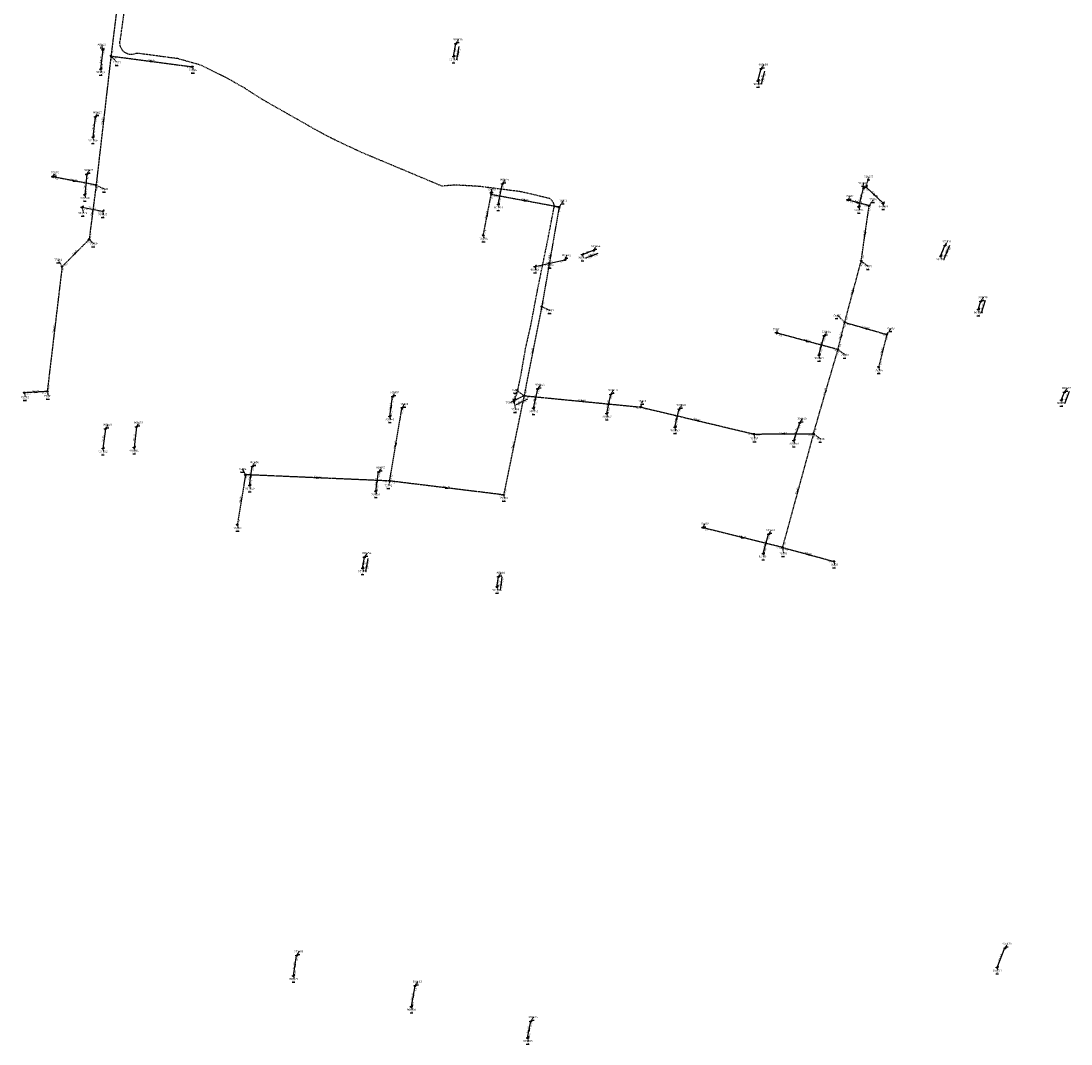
# Model space of a CAD drawing. Extents: x 188323 to 208361, y 565368 to 574910.
# Tile 88 of 256: x 199733 to 200506, y 570739 to 571492. Entities that reach past the tile are written whole.
import ezdxf

# ---------------------------------------------------------------- set-up
doc = ezdxf.new("R2010")
doc.units = 0
doc.linetypes.add('DASHDOT', pattern=[1, 0.5, -0.25, 0, -0.25])
doc.linetypes.add('DASHED', pattern=[0.75, 0.5, -0.25])
doc.layers.get('0').update_dxf_attribs({"linetype": 'CONTINUOUS'})
for name, color, linetype in [('RIO-AFM', 7, 'CONTINUOUS'), ('RIO-BOK', 7, 'CONTINUOUS'), ('RIO-DET', 7, 'CONTINUOUS'), ('RIO-KNP', 7, 'CONTINUOUS'), ('RIO-KNR', 7, 'CONTINUOUS'), ('RIO-LAG', 7, 'CONTINUOUS'), ('RIO-LAG_2B', 7, 'DASHED'), ('RIO-LAG_5', 7, 'DASHDOT'), ('RIO-LEN', 7, 'CONTINUOUS'), ('RIO-MVD', 1, 'CONTINUOUS'), ('RIO-VRB', 6, 'DASHDOT'), ('RIO-VRH', 7, 'CONTINUOUS')]:
    doc.layers.add(name, color=color, linetype=linetype)
doc.styles.add('RIO-TXT', font='isocp.shx')

# ---------------------------------------------------------------- blocks, each defined once
blk = doc.blocks.new('L_VHR')
blk.add_lwpolyline([(-0.5, 0), (0.5, 0), (-0.5, 0.15), (-0.5, -0.15), (0.5, 0)])
blk = doc.blocks.new('K_IPG')
blk.add_circle((0, 0), 0.5)
for points in [[(0, 0), (-0.5, 0), (-0.433013, 0.25)], [(0, 0), (-0.433013, -0.25), (-0.5, 0)], [(0, 0), (-0.433013, 0.25), (-0.25, 0.433013)], [(0, 0), (-0.25, -0.433013), (-0.433013, -0.25)], [(0, 0), (-0.25, 0.433013), (0, 0.5)], [(0, 0), (0, -0.5), (-0.25, -0.433013)], [(0, 0), (0, 0.5), (0.25, 0.433013)], [(0, 0), (0.25, 0.433013), (0.433013, 0.25)], [(0, 0), (0.433013, 0.25), (0.5, 0)], [(0, 0), (0.5, 0), (0.433013, -0.25)], [(0, 0), (0.433013, -0.25), (0.25, -0.433013)], [(0, 0), (0.25, -0.433013), (0, -0.5)]]:
    blk.add_solid(points)
at = {"style": 'RIO-TXT', "flags": 1}
blk.add_attdef('KNOOPNAAM', (2, 2), '', height=1, dxfattribs=at)
blk = doc.blocks.new('K_UTB')
blk.add_lwpolyline([(0.5, 0.15), (0.5, -0.3), (-0.5, -0.3), (-0.5, 0.15), (-0.45, 0.15), (-0.45, -0.25), (0, -0.25), (0.45, -0.25), (0.45, 0.15)], close=True)
blk.add_lwpolyline([(0.85, 0.6), (0.55, 0.65), (0.614828, 0.459583), (0.850842, 0.598937)])
blk.add_arc((0.85, -0.25), 0.85, 90, 180)
at = {"style": 'RIO-TXT', "flags": 1}
blk.add_attdef('KNOOPNAAM', (2, 2), '', height=1, dxfattribs=at)
blk = doc.blocks.new('K_IPD')
blk.add_lwpolyline([(-0.496027, 0.307994), (0.503973, 0.307994), (0.003973, -0.558031)], close=True)
blk.add_solid([(-0.496027, 0.307994), (0.503973, 0.307994), (0.003973, -0.558031)])
at = {"style": 'RIO-TXT', "flags": 1}
blk.add_attdef('KNOOPNAAM', (2, 2), '', height=1, dxfattribs=at)
blk = doc.blocks.new('K_PUN')
blk.add_lwpolyline([(0.5, 0.5), (-0.5, 0.5), (-0.5, -0.5), (0.5, -0.5)], close=True)
blk.add_solid([(-0.5, -0.5), (0.5, 0.5), (0.5, -0.5)])
at = {"style": 'RIO-TXT', "flags": 1}
blk.add_attdef('KNOOPNAAM', (2, 2), '', height=1, dxfattribs=at)
blk = doc.blocks.new('1137_06______75300_____75299_')
at = {"layer": 'RIO-LAG_2B'}
blk.add_line((0, 0), (-8.748, -4.465), dxfattribs=at)
at = {"layer": 'RIO-AFM', "style": 'RIO-TXT'}
blk.add_text('r 250', height=0.9, rotation=387.0182, dxfattribs=at).set_placement((-5.5641, -2.2773))
at = {"layer": 'RIO-BOK', "style": 'RIO-TXT'}
for p in [(-6.8646, -5.075), (-3.0165, -3.1095)]:
    blk.add_text('-1.42', height=0.9, rotation=387.0182, dxfattribs=at).set_placement(p)
at = {"layer": 'RIO-LEN', "style": 'RIO-TXT'}
blk.add_text('8m', height=0.9, rotation=387.0182, dxfattribs=at).set_placement((-7.0068, -3.0142))
blk = doc.blocks.new('1425_90______901635____901636_')
at = {"layer": 'RIO-LAG'}
blk.add_line((0, 0), (1.692, 9.674), dxfattribs=at)
at = {"layer": 'RIO-VRH', "xscale": 2, "yscale": 2, "zscale": 2, "rotation": 260.0671}
blk.add_blockref('L_VHR', (0.846, 4.837), dxfattribs=at)
at = {"layer": 'RIO-AFM', "style": 'RIO-TXT'}
blk.add_text('r 315', height=0.9, rotation=80.0671, dxfattribs=at).set_placement((0.2142, 4.1249))
at = {"layer": 'RIO-BOK', "style": 'RIO-TXT'}
for s, p in [('-0.11', (2.3649, 5.3929)), ('-0.12', (1.6203, 1.1375))]:
    blk.add_text(s, height=0.9, rotation=80.0671, dxfattribs=at).set_placement(p)
at = {"layer": 'RIO-LEN', "style": 'RIO-TXT'}
blk.add_text('10m', height=0.9, rotation=80.0671, dxfattribs=at).set_placement((-0.1581, 1.9972))
blk = doc.blocks.new('1426_90______901637____901638_')
at = {"layer": 'RIO-LAG'}
blk.add_line((0, 0), (2.439, 9.513), dxfattribs=at)
at = {"layer": 'RIO-AFM', "style": 'RIO-TXT'}
blk.add_text('r 315', height=0.9, rotation=75.611, dxfattribs=at).set_placement((0.467, 3.8342))
at = {"layer": 'RIO-BOK', "style": 'RIO-TXT'}
for p in [(2.7768, 5.1928), (1.7038, 1.0082)]:
    blk.add_text('-0.05', height=0.9, rotation=75.611, dxfattribs=at).set_placement(p)
at = {"layer": 'RIO-LEN', "style": 'RIO-TXT'}
blk.add_text('9m', height=0.9, rotation=75.611, dxfattribs=at).set_placement((0.0646, 2.265))
blk = doc.blocks.new('1427_90______901643____901644_')
at = {"layer": 'RIO-LAG'}
blk.add_line((0, 0), (9.195, 3.449), dxfattribs=at)
at = {"layer": 'RIO-VRH', "xscale": 2, "yscale": 2, "zscale": 2, "rotation": 20.5616}
blk.add_blockref('L_VHR', (4.5975, 1.7245), dxfattribs=at)
at = {"layer": 'RIO-AFM', "style": 'RIO-TXT'}
blk.add_text('r 315', height=0.9, rotation=20.5616, dxfattribs=at).set_placement((3.4104, 1.8135))
at = {"layer": 'RIO-BOK', "style": 'RIO-TXT'}
for s, p in [('-0.28', (1.8023, -0.8191)), ('-0.37', (5.8471, 0.6983))]:
    blk.add_text(s, height=0.9, rotation=20.5616, dxfattribs=at).set_placement(p)
at = {"layer": 'RIO-LEN', "style": 'RIO-TXT'}
blk.add_text('9m', height=0.9, rotation=20.5616, dxfattribs=at).set_placement((1.8936, 1.2444))
blk = doc.blocks.new('1428_90______901653____901654_')
at = {"layer": 'RIO-LAG'}
blk.add_line((0, 0), (1.67, 9.677), dxfattribs=at)
at = {"layer": 'RIO-VRH', "xscale": 2, "yscale": 2, "zscale": 2, "rotation": 80.1977}
blk.add_blockref('L_VHR', (0.835, 4.8385), dxfattribs=at)
at = {"layer": 'RIO-AFM', "style": 'RIO-TXT'}
blk.add_text('r 315', height=0.9, rotation=80.1977, dxfattribs=at).set_placement((0.1588, 3.8593))
at = {"layer": 'RIO-BOK', "style": 'RIO-TXT'}
for s, p in [('-0.71', (2.3526, 5.3983)), ('-0.70', (1.6177, 1.1412))]:
    blk.add_text(s, height=0.9, rotation=80.1977, dxfattribs=at).set_placement(p)
at = {"layer": 'RIO-LEN', "style": 'RIO-TXT'}
blk.add_text('8m', height=0.9, rotation=80.1977, dxfattribs=at).set_placement((-0.1168, 2.2629))
blk = doc.blocks.new('1429_90______901655____901656_')
at = {"layer": 'RIO-LAG'}
blk.add_line((0, 0), (1.457, 9.712), dxfattribs=at)
at = {"layer": 'RIO-VRH', "xscale": 2, "yscale": 2, "zscale": 2, "rotation": 81.4572}
blk.add_blockref('L_VHR', (0.7285, 4.856), dxfattribs=at)
at = {"layer": 'RIO-AFM', "style": 'RIO-TXT'}
blk.add_text('r 315', height=0.9, rotation=81.4572, dxfattribs=at).set_placement((0.0739, 3.8619))
at = {"layer": 'RIO-BOK', "style": 'RIO-TXT'}
for s, p in [('-0.73', (2.2333, 5.4487)), ('-0.72', (1.5922, 1.1765))]:
    blk.add_text(s, height=0.9, rotation=81.4572, dxfattribs=at).set_placement(p)
at = {"layer": 'RIO-LEN', "style": 'RIO-TXT'}
blk.add_text('7m', height=0.9, rotation=81.4572, dxfattribs=at).set_placement((-0.1665, 2.2598))
blk = doc.blocks.new('1430_90______901669____901670_')
at = {"layer": 'RIO-LAG'}
blk.add_line((0, 0), (2.875, 9.39), dxfattribs=at)
at = {"layer": 'RIO-AFM', "style": 'RIO-TXT'}
blk.add_text('r 315', height=0.9, rotation=72.9703, dxfattribs=at).set_placement((0.6431, 3.8087))
at = {"layer": 'RIO-LEN', "style": 'RIO-TXT'}
blk.add_text('6m', height=0.9, rotation=72.9703, dxfattribs=at).set_placement((0.1689, 2.2596))
blk = doc.blocks.new('1431_90______901671____901672_')
at = {"layer": 'RIO-LAG'}
blk.add_line((0, 0), (3.606, 9.134), dxfattribs=at)
at = {"layer": 'RIO-AFM', "style": 'RIO-TXT'}
blk.add_text('r 315', height=0.9, rotation=68.4498, dxfattribs=at).set_placement((0.9413, 3.7461))
at = {"layer": 'RIO-LEN', "style": 'RIO-TXT'}
blk.add_text('6m', height=0.9, rotation=68.4498, dxfattribs=at).set_placement((0.3465, 2.2393))
blk = doc.blocks.new('1432_90______901715____901716_')
at = {"layer": 'RIO-LAG'}
blk.add_line((0, 0), (4.341, 10.585), dxfattribs=at)
at = {"layer": 'RIO-VRH', "xscale": 2, "yscale": 2, "zscale": 2, "rotation": 247.6951}
blk.add_blockref('L_VHR', (2.1705, 5.2925), dxfattribs=at)
at = {"layer": 'RIO-AFM', "style": 'RIO-TXT'}
blk.add_text('e 300/450', height=0.9, rotation=67.6951, dxfattribs=at).set_placement((0.8882, 3.4836))
at = {"layer": 'RIO-BOK', "style": 'RIO-TXT'}
for s, p in [('0.41', (4.2851, 6.7594)), ('0.40', (1.8264, 0.7639))]:
    blk.add_text(s, height=0.9, rotation=67.6951, dxfattribs=at).set_placement(p)
at = {"layer": 'RIO-LEN', "style": 'RIO-TXT'}
blk.add_text('8m', height=0.9, rotation=67.6951, dxfattribs=at).set_placement((0.2735, 1.9847))

msp = doc.modelspace()

# ---------------------------------------------------------------- linework, layer by layer
at = {"layer": 'RIO-LAG'}
for p, q in [((199793.04, 571470.656), (199791.424, 571456.384)), ((200051.104, 571465.664), (200052.768, 571475.072)), ((200275.168, 571447.68), (200277.472, 571456.64)), ((199787.52, 571421.312), (199785.728, 571406.336)), ((199781.2, 571378.944), (199779.76, 571363.904)), ((200084, 571356.8), (200087.056, 571372.032)), ((200349.376, 571355.008), (200352.896, 571368.768)), ((200354.592, 571369.792), (200367.2, 571357.568)), ((199777.792, 571354.688), (199792.88, 571351.808)), ((200145.968, 571319.936), (200154.176, 571323.008)), ((200409.536, 571318.784), (200412.704, 571326.528)), ((200111.072, 571311.04), (200133.056, 571316.032)), ((200437.264, 571279.424), (200439.104, 571285.44)), ((200320.048, 571245.952), (200323.872, 571260.096)), ((200004.192, 571200.768), (200006.224, 571215.36)), ((200109.936, 571206.912), (200113.104, 571220.992)), ((200163.856, 571202.944), (200166.784, 571217.024)), ((200498.368, 571212.8), (200500.64, 571218.56)), ((200214.064, 571192.832), (200217.072, 571206.208)), ((199794.896, 571191.68), (199793.056, 571177.152)), ((199817.696, 571193.088), (199816, 571177.92)), ((200301.488, 571183.104), (200305.936, 571196.032)), ((199901.024, 571149.952), (199903.04, 571164.032)), ((199993.872, 571145.792), (199996.016, 571159.936)), ((200278.992, 571099.84), (200282.96, 571114.048)), ((199984.16, 571089.024), (199985.568, 571097.152)), ((200083.056, 571075.456), (200084.16, 571082.752)), ((200451.12, 570795.264), (200456.864, 570809.6)), ((199933.264, 570789.12), (199935.616, 570804.096)), ((200020.08, 570766.464), (200022.864, 570781.76)), ((200105.632, 570743.424), (200107.984, 570755.648))]:
    msp.add_line(p, q, dxfattribs=at)
at = {"layer": 'RIO-LAG_2B'}
for p, q in [((199808.096, 571539.008), (199799.008, 571465.92)), ((199799.008, 571465.92), (199788.08, 571370.944)), ((199799.008, 571465.92), (199858.928, 571458.048)), ((199788.08, 571370.944), (199756.016, 571377.024)), ((199788.08, 571370.944), (199782.976, 571331.008)), ((200072.992, 571333.888), (200078.88, 571364.224)), ((200078.88, 571364.224), (200128.848, 571354.944)), ((200128.848, 571354.944), (200116.016, 571281.6)), ((200356.976, 571355.84), (200341.072, 571359.936)), ((200351.104, 571315.008), (200356.976, 571355.84)), ((199782.976, 571331.008), (199763.04, 571310.912)), ((200338.976, 571269.952), (200351.104, 571315.008)), ((199763.04, 571310.912), (199752.112, 571219.072)), ((200116.016, 571281.6), (200103.008, 571216)), ((200334.016, 571249.92), (200338.976, 571269.952)), ((200338.976, 571269.952), (200369.936, 571261.056)), ((200334.016, 571249.92), (200289.152, 571262.016)), ((200369.936, 571261.056), (200363.936, 571237.056)), ((200315.968, 571187.968), (200334.016, 571249.92)), ((199752.112, 571219.072), (199735.2, 571218.112)), ((200103.008, 571216), (200087.984, 571142.976)), ((200103.008, 571216), (200095.504, 571212.16)), ((200103.008, 571216), (200188.848, 571207.616)), ((200004.144, 571153.216), (200013.152, 571206.848)), ((200188.848, 571207.616), (200272.096, 571187.776)), ((200272.096, 571187.776), (200315.968, 571187.968)), ((200315.968, 571187.968), (200293.12, 571104.32)), ((199898.016, 571157.824), (199891.968, 571121.024)), ((200004.144, 571153.216), (199898.016, 571157.824)), ((200087.984, 571142.976), (200004.144, 571153.216)), ((200293.12, 571104.32), (200234.352, 571118.848)), ((200293.12, 571104.32), (200331.056, 571094.016))]:
    msp.add_line(p, q, dxfattribs=at)
at = {"layer": 'RIO-LAG_5'}
msp.add_lwpolyline([(200095.504, 571212.16), (200097.952, 571217.984), (200100.976, 571232.192), (200104.08, 571250.368), (200108.064, 571267.968), (200112.832, 571293.184), (200120.704, 571331.648), (200124.992, 571353.984), (200125.136, 571354.56), (200125.216, 571355.392), (200125.184, 571356.288), (200124.992, 571356.992), (200124.624, 571357.952), (200123.936, 571359.104), (200123.056, 571360.128), (200121.984, 571361.024), (200101.056, 571366.016), (200070.144, 571369.984), (200052.272, 571371.008), (200042.624, 571370.176), (199983.824, 571394.816), (199966.064, 571403.136), (199960.832, 571405.696), (199950.672, 571411.072), (199936.448, 571419.2), (199919.984, 571428.48), (199909.936, 571434.24), (199897.184, 571442.432), (199884.448, 571449.664), (199864.736, 571459.328), (199848.144, 571464), (199818.688, 571467.904), (199817.792, 571467.904), (199817.376, 571467.712), (199815.936, 571467.264), (199814.512, 571467.008), (199813.024, 571467.072), (199811.568, 571467.392), (199810.208, 571467.968), (199808.944, 571468.8), (199807.824, 571469.76), (199806.96, 571470.976), (199806.224, 571472.32), (199805.84, 571473.6), (199805.648, 571475.2), (199805.648, 571476.608), (199806.016, 571478.144), (199809.136, 571501.248)], dxfattribs=at)
at = {"layer": 'RIO-VRB'}
for p, q in [((200052.76, 571475.09), (200054.7364, 571478.1458)), ((199793.04, 571470.64), (199792.5055, 571474.3682)), ((199799.01, 571465.93), (199803.5572, 571461.2098)), ((200051.11, 571465.66), (200051.6435, 571463.3316)), ((199791.42, 571456.4), (199791.9535, 571454.0716)), ((199858.93, 571458.04), (199859.4635, 571455.7116)), ((200277.47, 571456.64), (200279.4464, 571459.6958)), ((200275.17, 571447.67), (200275.7035, 571445.3416)), ((199787.52, 571421.33), (199789.4964, 571424.3858)), ((199785.72, 571406.31), (199786.2535, 571403.9816)), ((199756.01, 571377.01), (199757.9864, 571380.0658)), ((199781.2, 571378.96), (199783.1764, 571382.0158)), ((200354.6, 571369.79), (200357.019, 571377.1386)), ((199788.08, 571370.94), (199794.2069, 571368.1022)), ((200087.05, 571372), (200089.0264, 571375.0558)), ((200352.9, 571368.79), (200352.8995, 571372.565)), ((199779.76, 571363.88), (199780.2935, 571361.5516)), ((200078.88, 571364.22), (200079.4135, 571367.9484)), ((200341.07, 571359.93), (200343.0464, 571362.9858)), ((199777.8, 571354.67), (199778.6806, 571350.372)), ((200084, 571356.82), (200084.5335, 571354.4916)), ((200128.85, 571354.94), (200132.1118, 571359.528)), ((200349.37, 571355.01), (200349.9035, 571352.6816)), ((200356.98, 571355.84), (200360.2418, 571360.428)), ((200367.2, 571357.54), (200367.7335, 571355.2116)), ((199792.88, 571351.8), (199793.4135, 571349.4716)), ((199782.98, 571331.01), (199786.2418, 571327.822)), ((200073, 571333.91), (200073.5335, 571331.5816)), ((200154.18, 571323.04), (200156.1564, 571326.0958)), ((200412.7, 571326.5), (200414.6764, 571329.5558)), ((199763.04, 571310.89), (199760.5016, 571315.9845)), ((200133.06, 571316.04), (200134.5972, 571319.4032)), ((200145.97, 571319.96), (200146.5035, 571317.6316)), ((200351.11, 571314.98), (200356.5294, 571311.1319)), ((200409.53, 571318.77), (200410.0635, 571316.4416)), ((200111.07, 571311.04), (200111.6035, 571308.7116)), ((200121.59, 571313.43), (200121.95, 571312.0865)), ((200439.1, 571285.43), (200441.0764, 571288.4858)), ((200116.01, 571281.62), (200122.1369, 571278.7822)), ((200437.26, 571279.42), (200437.7935, 571277.0916)), ((200338.97, 571269.98), (200333.5491, 571275.2264)), ((200289.16, 571262), (200289.1597, 571264.775)), ((200323.87, 571260.1), (200325.8464, 571263.1558)), ((200369.93, 571261.03), (200373.1918, 571265.618)), ((200320.05, 571245.96), (200320.5835, 571243.6316)), ((200334.02, 571249.9), (200339.4394, 571246.0519)), ((200363.94, 571237.03), (200364.4735, 571234.7016)), ((200113.11, 571221), (200115.0864, 571224.0558)), ((199735.2, 571218.1), (199735.9071, 571214.7868)), ((199752.11, 571219.06), (199752.8171, 571215.7468)), ((200006.23, 571215.33), (200008.2064, 571218.3858)), ((200103.01, 571216), (200096.8819, 571220.2359)), ((200166.78, 571217.01), (200168.7564, 571220.0658)), ((200500.64, 571218.58), (200502.6164, 571221.6358)), ((200013.16, 571206.85), (200015.1364, 571209.9058)), ((200095.88, 571213.18), (200093.2619, 571210.7573)), ((200095.5, 571212.17), (200096.7276, 571205.9023)), ((200109.94, 571206.93), (200110.4735, 571204.6016)), ((200188.85, 571207.63), (200190.2433, 571212.1594)), ((200217.07, 571206.18), (200219.0464, 571209.2358)), ((200498.37, 571212.83), (200498.9035, 571210.5016)), ((200004.19, 571200.8), (200004.7235, 571198.4716)), ((200163.85, 571202.95), (200164.3835, 571200.6216)), ((200305.94, 571196.04), (200307.9164, 571199.0958)), ((199794.9, 571191.67), (199796.8764, 571194.7258)), ((199817.69, 571193.06), (199819.6664, 571196.1158)), ((200214.06, 571192.85), (200214.5935, 571190.5216)), ((200272.1, 571187.79), (200272.8071, 571184.4768)), ((200315.96, 571187.97), (200321.3794, 571184.1219)), ((199793.06, 571177.18), (199793.5935, 571174.8516)), ((199816, 571177.93), (199816.5335, 571175.6016)), ((200301.49, 571183.11), (200302.0235, 571180.7816)), ((199898.01, 571157.84), (199895.9718, 571162.0686)), ((199903.04, 571164.01), (199905.0164, 571167.0658)), ((199996.01, 571159.95), (199997.9864, 571163.0058)), ((200004.15, 571153.23), (200003.4442, 571149.9166)), ((199901.02, 571149.97), (199901.5535, 571147.6416)), ((199993.87, 571145.79), (199994.4035, 571143.4616)), ((200087.99, 571142.95), (200088.5235, 571140.6216)), ((200234.35, 571118.82), (200236.3264, 571121.8758)), ((199891.97, 571121.03), (199892.5035, 571118.7016)), ((200282.96, 571114.03), (200284.9364, 571117.0858)), ((199985.56, 571097.16), (199987.5364, 571100.2158)), ((200278.99, 571099.81), (200279.5235, 571097.4816)), ((200293.12, 571104.31), (200294.0006, 571100.012)), ((200331.06, 571094), (200331.5935, 571091.6716)), ((199984.16, 571089.05), (199984.6935, 571086.7216)), ((200084.16, 571082.77), (200086.1364, 571085.8258)), ((200083.06, 571075.44), (200083.5935, 571073.1116)), ((200456.86, 570809.6), (200458.8364, 570812.6558)), ((199935.62, 570804.11), (199937.5964, 570807.1658)), ((200451.12, 570795.25), (200451.6535, 570792.9216)), ((199933.26, 570789.11), (199933.7935, 570786.7816)), ((200022.86, 570781.75), (200024.8364, 570784.8058)), ((200020.08, 570766.47), (200020.6135, 570764.1416)), ((200107.98, 570755.65), (200109.9564, 570758.7058)), ((200105.63, 570743.42), (200106.1635, 570741.0916))]:
    msp.add_line(p, q, dxfattribs=at)

# ---------------------------------------------------------------- block references
at = {"layer": 'RIO-DET'}
for name, p in [('1425_90______901635____901636_', (200053.616, 571463.168)), ('1426_90______901637____901638_', (200277.664, 571445.184)), ('1432_90______901715____901716_', (200412.032, 571316.288)), ('1427_90______901643____901644_', (200148.464, 571317.44)), ('1430_90______901669____901670_', (200439.76, 571276.928)), ('1431_90______901671____901672_', (200500.864, 571210.304)), ('1137_06______75300_____75299_', (200105.504, 571213.504)), ('1428_90______901653____901654_', (199986.656, 571086.528)), ('1429_90______901655____901656_', (200085.568, 571072.96))]:
    msp.add_blockref(name, p, dxfattribs=at)
at = {"layer": 'RIO-KNP', "xscale": 1.25, "yscale": 1.25, "zscale": 1.25}
for name, p in [('K_UTB', (199793.04, 571470.656)), ('K_UTB', (200052.768, 571475.072)), ('K_IPD', (199799.008, 571465.92)), ('K_UTB', (200051.104, 571465.664)), ('K_UTB', (199791.424, 571456.384)), ('K_IPD', (199858.928, 571458.048)), ('K_UTB', (200277.472, 571456.64)), ('K_UTB', (200275.168, 571447.68)), ('K_UTB', (199787.52, 571421.312)), ('K_UTB', (199785.728, 571406.336)), ('K_IPD', (199756.016, 571377.024)), ('K_UTB', (199781.2, 571378.944)), ('K_IPD', (199788.08, 571370.944)), ('K_UTB', (200087.056, 571372.032)), ('K_UTB', (200352.896, 571368.768)), ('K_UTB', (200354.592, 571369.792)), ('K_UTB', (199779.76, 571363.904)), ('K_IPD', (200078.88, 571364.224)), ('K_UTB', (199777.792, 571354.688)), ('K_UTB', (200084, 571356.8)), ('K_IPD', (200128.848, 571354.944)), ('K_IPD', (200341.072, 571359.936)), ('K_UTB', (200349.376, 571355.008)), ('K_IPD', (200356.976, 571355.84)), ('K_UTB', (200367.2, 571357.568)), ('K_UTB', (199792.88, 571351.808)), ('K_IPD', (199782.976, 571331.008)), ('K_IPD', (200072.992, 571333.888)), ('K_UTB', (200154.176, 571323.008)), ('K_UTB', (200412.704, 571326.528)), ('K_UTB', (200133.056, 571316.032)), ('K_UTB', (200145.968, 571319.936)), ('K_IPD', (200351.104, 571315.008)), ('K_UTB', (200409.536, 571318.784)), ('K_IPD', (199763.04, 571310.912)), ('K_UTB', (200111.072, 571311.04)), ('K_IPG', (200121.584, 571313.408)), ('K_UTB', (200439.104, 571285.44)), ('K_IPD', (200116.016, 571281.6)), ('K_UTB', (200437.264, 571279.424)), ('K_IPD', (200338.976, 571269.952)), ('K_IPD', (200289.152, 571262.016)), ('K_UTB', (200323.872, 571260.096)), ('K_IPD', (200369.936, 571261.056)), ('K_UTB', (200320.048, 571245.952)), ('K_IPD', (200334.016, 571249.92)), ('K_IPD', (200363.936, 571237.056)), ('K_IPD', (199735.2, 571218.112)), ('K_IPD', (199752.112, 571219.072)), ('K_UTB', (200006.224, 571215.36)), ('K_IPD', (200103.008, 571216)), ('K_UTB', (200113.104, 571220.992)), ('K_UTB', (200166.784, 571217.024)), ('K_UTB', (200500.64, 571218.56)), ('K_IPD', (200013.152, 571206.848)), ('K_PUN', (200095.504, 571212.16)), ('K_UTB', (200095.872, 571213.184)), ('K_UTB', (200109.936, 571206.912)), ('K_IPD', (200188.848, 571207.616)), ('K_UTB', (200217.072, 571206.208)), ('K_UTB', (200498.368, 571212.8)), ('K_UTB', (200004.192, 571200.768)), ('K_UTB', (200163.856, 571202.944)), ('K_UTB', (199794.896, 571191.68)), ('K_UTB', (199817.696, 571193.088)), ('K_UTB', (200214.064, 571192.832)), ('K_UTB', (200305.936, 571196.032)), ('K_IPD', (200272.096, 571187.776)), ('K_UTB', (200301.488, 571183.104)), ('K_IPD', (200315.968, 571187.968)), ('K_UTB', (199793.056, 571177.152)), ('K_UTB', (199816, 571177.92)), ('K_UTB', (199903.04, 571164.032)), ('K_UTB', (199996.016, 571159.936)), ('K_IPD', (199898.016, 571157.824)), ('K_IPD', (200004.144, 571153.216)), ('K_UTB', (199901.024, 571149.952)), ('K_UTB', (199993.872, 571145.792)), ('K_IPD', (200087.984, 571142.976)), ('K_IPD', (199891.968, 571121.024)), ('K_IPD', (200234.352, 571118.848)), ('K_UTB', (200282.96, 571114.048)), ('K_UTB', (200278.992, 571099.84)), ('K_IPD', (200293.12, 571104.32)), ('K_UTB', (199985.568, 571097.152)), ('K_IPD', (200331.056, 571094.016)), ('K_UTB', (199984.16, 571089.024)), ('K_UTB', (200084.16, 571082.752)), ('K_UTB', (200083.056, 571075.456)), ('K_UTB', (199935.616, 570804.096)), ('K_UTB', (200456.864, 570809.6)), ('K_UTB', (199933.264, 570789.12)), ('K_UTB', (200451.12, 570795.264)), ('K_UTB', (200022.864, 570781.76)), ('K_UTB', (200020.08, 570766.464)), ('K_UTB', (200107.984, 570755.648)), ('K_UTB', (200105.632, 570743.424))]:
    msp.add_blockref(name, p, dxfattribs=at)
at = {"layer": 'RIO-VRH', "xscale": 2, "yscale": 2, "zscale": 2}
for p, rotation in [((200051.935, 571470.375), 260.0671), ((199828.97, 571461.985), 352.4995), ((199793.545, 571418.435), 443.4277), ((199772.045, 571373.975), 349.2833), ((200351.135, 571361.9), 75.624), ((200360.9, 571363.665), 315.8114), ((200103.865, 571359.58), 349.4804), ((200349.025, 571357.885), 345.5845), ((199785.53, 571350.975), 442.713), ((200075.94, 571349.065), 79.0133), ((200354.045, 571335.41), 261.8165), ((200411.115, 571322.635), 247.6951), ((199773.01, 571320.95), 405.2529), ((200122.43, 571318.28), 260.0589), ((200150.075, 571321.5), 20.5616), ((200345.04, 571292.48), 254.8947), ((199757.575, 571264.975), 443.2039), ((200336.495, 571259.94), 256.1442), ((200354.45, 571265.505), 523.8779), ((200311.59, 571255.95), 344.9065), ((200321.96, 571253.03), 74.8746), ((200109.51, 571248.81), 258.7863), ((200366.935, 571249.03), 435.9786), ((199743.655, 571218.58), 363.2489), ((200111.525, 571213.965), 77.2953), ((200324.99, 571218.935), 253.7348), ((200005.21, 571208.065), 81.9997), ((200145.93, 571211.815), 534.4314), ((200165.315, 571209.98), 258.2206), ((200215.565, 571199.515), 77.2679), ((200230.475, 571197.71), 526.5968), ((200294.03, 571187.88), 180.2351), ((200008.655, 571180.04), 260.4533), ((200095.5, 571179.475), 438.3733), ((199902.03, 571156.99), 81.8045), ((199951.08, 571155.535), 357.5133), ((199994.94, 571152.87), 261.3977), ((200046.07, 571148.09), 353.0103), ((200304.54, 571146.14), 434.7223), ((199894.99, 571139.435), 440.6735), ((200263.735, 571111.565), 346.1328), ((200280.975, 571106.92), 254.3936), ((200312.09, 571099.155), 524.7988), ((199984.86, 571093.105), 80.1977), ((200083.61, 571079.105), 81.4572), ((199934.44, 570796.61), 261.0506), ((200021.47, 570774.11), 259.6805), ((200106.805, 570749.535), 79.1152)]:
    msp.add_blockref('L_VHR', p, dxfattribs=dict(at, rotation=rotation))

# ---------------------------------------------------------------- texts
at = {"layer": 'RIO-AFM', "style": 'RIO-TXT'}
for s, rotation, p in [('r 315', 443.5013, (199791.6376, 571462.7715)), ('r 200', 352.4995, (199828.2343, 571462.605)), ('r 315', 443.1579, (199786.0229, 571413.0753)), ('r 250', 443.4277, (199792.926, 571417.6902)), ('r 200', 349.2833, (199771.3435, 571374.6267)), ('r 315', 444.5368, (199779.9009, 571370.6611)), ('r 315', 78.6313, (200084.8752, 571363.7143)), ('r 250', 349.4804, (200103.1623, 571360.2349)), ('r 315', 75.624, (200350.4495, 571361.239)), ('r 400', 315.8114, (200360.671, 571364.592)), ('r 315', 349.2255, (199784.638, 571353.882)), ('r 200', 345.5845, (200348.3658, 571358.5756)), ('r 250', 442.713, (199784.9192, 571350.236)), ('r 200', 79.0133, (200075.2949, 571348.3651)), ('r 250', 81.8165, (200353.4349, 571334.6792)), ('r 250', 405.2529, (199772.0782, 571320.7321)), ('r 250', 440.0589, (200121.7749, 571317.5717)), ('r 630', 12.8086, (200121.1642, 571313.848)), ('r 250', 74.8947, (200344.3462, 571291.8279)), ('r 250', 443.2039, (199756.9541, 571264.2328)), ('r 250', 76.1442, (200335.8157, 571259.2732)), ('r 200', 343.878, (200353.8128, 571266.2198)), ('r 200', 344.9065, (200310.9415, 571256.6575)), ('r 315', 74.8746, (200321.266, 571252.3781)), ('r 250', 438.7863, (200108.8418, 571248.1162)), ('r 200', 435.9786, (200366.2465, 571248.3666)), ('r 250', 363.2489, (199742.8173, 571219.0381)), ('r 75', 67.1156, (200096.1642, 571215.0303)), ('r 315', 77.2953, (200110.8591, 571213.2844)), ('r 250', 73.7348, (200324.2832, 571218.2972)), ('r 315', 81.9997, (200004.6022, 571207.3322)), ('r 250', 354.4314, (200145.1747, 571212.418)), ('r 315', 78.2206, (200164.6603, 571209.2891)), ('r 315', 77.2679, (200214.8988, 571198.8348)), ('r 250', 346.5968, (200229.8087, 571198.4102)), ('r 315', 71.0014, (200302.9786, 571188.9717)), ('r 315', 442.7547, (199793.3778, 571183.6845)), ('r 315', 443.6181, (199816.2539, 571184.7457)), ('r 250', 0.2351, (200293.2178, 571188.3767)), ('r 250', 80.4533, (200008.0276, 571179.3238)), ('r 250', 438.3733, (200094.8244, 571178.7866)), ('r 315', 81.8045, (199901.4197, 571156.2593)), ('r 250', 357.5133, (199950.5634, 571156.0913)), ('r 315', 81.3977, (199994.3245, 571152.1435)), ('r 250', 353.0103, (200045.3294, 571148.711)), ('r 250', 434.7223, (200303.8181, 571145.4968)), ('r 200', 440.6735, (199894.3542, 571138.7181)), ('r 200', 346.1328, (200263.0724, 571112.2629)), ('r 315', 74.3936, (200280.2755, 571106.274)), ('r 200', 344.7988, (200311.4419, 571099.8616)), ('r 400', 68.1917, (200453.2249, 570801.8585)), ('r 315', 81.0506, (199933.8202, 570795.8874)), ('r 315', 79.6805, (200020.833, 570773.4022)), ('r 315', 79.1152, (200106.1611, 570748.8336))]:
    msp.add_text(s, height=0.9, rotation=rotation, dxfattribs=at).set_placement(p)
at = {"layer": 'RIO-BOK', "style": 'RIO-TXT'}
for s, rotation, p in [('-0.97', 443.5013, (199793.9611, 571466.4086)), ('-1.04', 442.9091, (199800.5711, 571467.1475)), ('-1.04', 443.4277, (199799.8745, 571461.7034)), ('-0.53', 352.4995, (199800.216, 571464.36)), ('-0.97', 443.5013, (199792.9685, 571457.6335)), ('-0.64', 352.4995, (199854.6874, 571457.2226)), ('-0.79', 443.1579, (199788.4153, 571417.0936)), ('-0.79', 443.1579, (199787.2758, 571407.5342)), ('-0.79', 444.5368, (199782.197, 571374.7462)), ('-0.50', 349.2833, (199757.126, 571375.3748)), ('-0.81', 349.2833, (199783.7948, 571370.3446)), ('-0.81', 442.713, (199788.9266, 571366.6988)), ('-0.81', 443.4277, (199789.6301, 571372.1716)), ('-0.59', 78.6313, (200087.6148, 571367.704)), ('-0.79', 444.5368, (199781.2859, 571365.1413)), ('-0.90', 79.0133, (200079.4735, 571359.9281)), ('-0.90', 349.4804, (200080.0017, 571362.5887)), ('-0.34', 75.624, (200353.2385, 571364.4697)), ('0.24', 315.8114, (200354.629, 571367.8105)), ('-0.81', 349.2255, (199778.9144, 571353.0337)), ('-0.59', 78.6313, (200085.6483, 571357.9166)), ('-0.99', 349.4804, (200124.569, 571354.3412)), ('-0.99', 440.0589, (200129.4778, 571350.6675)), ('-0.19', 345.5845, (200342.0782, 571358.2262)), ('-0.33', 75.624, (200351.0736, 571356.0186)), ('-0.25', 345.5845, (200352.6628, 571355.5124)), ('-0.25', 81.8165, (200357.7826, 571351.5819)), ('0.19', 315.8114, (200363.678, 571359.024)), ('-0.81', 349.2255, (199788.5919, 571351.1982)), ('-0.56', 79.0133, (200074.641, 571335.0175)), ('-0.70', 442.713, (199784.5453, 571332.2221)), ('-0.70', 405.2529, (199781.0772, 571327.123)), ('-1.39', 12.8086, (200129.372, 571313.7657)), ('-0.35', 81.8165, (200352.6948, 571316.1665)), ('-0.66', 443.2039, (199763.89, 571306.6604)), ('-0.66', 405.2529, (199765.0197, 571310.9)), ('-1.39', 12.8086, (200112.7453, 571309.9852)), ('-0.35', 74.8947, (200351.3935, 571310.6559)), ('-1.17', 440.0589, (200117.6298, 571282.7583)), ('-1.17', 438.7863, (200116.5476, 571277.3342)), ('-0.44', 76.1442, (200339.3479, 571265.6637)), ('-0.44', 74.8947, (200340.6863, 571270.9668)), ('-0.32', 343.878, (200339.927, 571268.2469)), ('-0.21', 344.9065, (200290.148, 571260.2844)), ('-0.26', 343.878, (200365.6074, 571260.8408)), ('-0.36', 74.8746, (200324.1519, 571255.7757)), ('-0.48', 76.1442, (200335.7143, 571250.924)), ('-0.26', 435.9786, (200370.2829, 571256.7166)), ('-0.28', 74.8746, (200321.7666, 571246.9462)), ('-0.30', 344.9065, (200329.7043, 571249.6418)), ('-0.48', 73.7348, (200334.216, 571245.5712)), ('-0.22', 435.9786, (200365.6366, 571238.0502)), ('-0.43', 443.2039, (199753.6649, 571220.2855)), ('-0.40', 363.2489, (199736.6777, 571216.7825)), ('-0.43', 363.2489, (199748.0959, 571217.438)), ('-1.42', 438.3733, (200103.5119, 571211.7115)), ('-1.25', 438.7863, (200104.6546, 571217.1021)), ('-1.02', 354.4314, (200104.2683, 571214.4716)), ('-0.76', 77.2953, (200113.5744, 571216.6917)), ('-0.58', 78.2206, (200167.3141, 571212.7103)), ('-0.37', 81.9997, (200007.0463, 571211.0744)), ('-0.70', 77.2953, (200111.6134, 571207.9878)), ('-0.60', 78.2206, (200165.5061, 571204.0347)), ('-0.82', 354.4314, (200184.6391, 571206.6863)), ('-0.89', 346.5968, (200189.8882, 571205.9443)), ('-0.32', 81.9997, (200005.771, 571201.9915)), ('-0.69', 80.4533, (200013.8611, 571202.5738)), ('-0.40', 77.2679, (200217.5324, 571201.8715)), ('-0.33', 77.2679, (200215.7339, 571193.907)), ('-0.31', 71.0014, (200305.9294, 571191.7071)), ('-0.59', 73.7348, (200317.6959, 571188.9219)), ('-0.72', 346.5968, (200267.7993, 571187.4288)), ('-0.72', 0.2351, (200273.5055, 571186.3958)), ('-0.31', 71.0014, (200303.2693, 571183.978)), ('-0.59', 0.2351, (200311.8652, 571186.5532)), ('-0.50', 434.7223, (200316.1802, 571183.6597)), ('-0.93', 81.8045, (199903.8417, 571159.7516)), ('-0.88', 440.6735, (199898.707, 571153.5712)), ('-0.88', 357.5133, (199899.3486, 571156.3814)), ('-0.91', 81.8045, (199902.6051, 571151.1561)), ('-0.89', 81.3977, (199996.7815, 571155.6858)), ('-1.04', 357.5133, (199999.9965, 571152.0739)), ('-0.82', 80.4533, (200005.7626, 571154.3784)), ('-1.04', 353.0103, (200005.37, 571151.6708)), ('-0.90', 81.3977, (199995.4635, 571146.9649)), ('-1.26', 438.3733, (200089.6425, 571144.0402)), ('-1.26', 353.0103, (200083.7561, 571142.11)), ('-0.80', 440.6735, (199893.5774, 571122.1856)), ('-0.19', 346.1328, (200235.3745, 571117.1259)), ('-0.24', 74.3936, (200283.2057, 571109.7036)), ('-0.28', 434.7223, (200294.8386, 571105.2927)), ('-0.26', 74.3936, (200280.7148, 571100.7818)), ('-0.28', 346.1328, (200288.8125, 571103.9683)), ('-0.28', 344.7988, (200294.1048, 571102.5925)), ('-0.17', 344.7988, (200326.742, 571093.7458)), ('-0.22', 81.0506, (199936.3656, 570799.8415)), ('-0.23', 81.0506, (199934.8605, 570790.2752)), ('0.13', 79.6805, (200023.6, 570777.9959)), ('0.10', 79.6805, (200021.7079, 570767.5966)), ('0.34', 79.1152, (200108.6829, 570751.8888)), ('0.36', 79.1152, (200107.269, 570744.5305))]:
    msp.add_text(s, height=0.9, rotation=rotation, dxfattribs=at).set_placement(p)
at = {"layer": 'RIO-KNR', "style": 'RIO-TXT'}
for s, p in [('901636', (200050.9114, 571477.3958)), ('901623', (199788.6805, 571473.6182)), ('75323', (199800.3697, 571460.4598)), ('901635', (200047.8185, 571462.5816)), ('901624', (199788.1285, 571453.3216)), ('75324', (199856.276, 571454.9616)), ('901638', (200275.6214, 571458.9458)), ('901637', (200271.8785, 571444.5916)), ('901625', (199785.6714, 571423.6358)), ('901626', (199782.4285, 571403.2316)), ('75325', (199754.7989, 571379.3158)), ('901627', (199779.3514, 571381.2658)), ('901667', (200353.194, 571376.3886)), ('75326', (199791.0194, 571367.3522)), ('75295', (200076.226, 571367.1984)), ('901640', (200085.2014, 571374.3058)), ('901666', (200349.0745, 571371.815)), ('901628', (199776.4685, 571360.8016)), ('75317', (200339.8589, 571362.2358)), ('75316', (200357.0543, 571359.678)), ('901639', (200080.7085, 571353.7416)), ('75296', (200128.9243, 571358.778)), ('901665', (200346.0785, 571351.9316)), ('901668', (200363.9085, 571354.4616)), ('901629', (199774.8556, 571349.622)), ('901630', (199789.5885, 571348.7216)), ('75294', (200070.346, 571330.8316)), ('901716', (200410.8514, 571328.8058)), ('75289', (199783.0543, 571327.072)), ('901644', (200152.3314, 571325.3458)), ('75290', (199757.3141, 571315.2345)), ('901642', (200130.7722, 571318.6532)), ('901643', (200142.6785, 571316.8816)), ('901715', (200406.2385, 571315.6916)), ('901641', (200107.7785, 571307.9616)), ('750136', (200118.125, 571311.3365)), ('75315', (200353.3419, 571310.3819)), ('901670', (200437.2514, 571287.7358)), ('75297', (200118.9494, 571278.0322)), ('75312', (200330.3616, 571274.4764)), ('901669', (200433.9685, 571276.3416)), ('75311', (200285.9722, 571264.025)), ('901664', (200322.0214, 571262.4058)), ('75313', (200370.0043, 571264.868)), ('75310', (200336.2519, 571245.3019)), ('901663', (200316.7585, 571242.8816)), ('75314', (200361.286, 571233.9516)), ('901646', (200111.2614, 571223.3058)), ('901672', (200498.7914, 571220.8858)), ('75292', (199732.7196, 571214.0368)), ('75291', (199749.6296, 571214.9968)), ('901702', (200004.3814, 571217.6358)), ('75300', (200093.6944, 571219.4859)), ('901648', (200164.9314, 571219.3158)), ('75303', (200011.9489, 571209.1558)), ('750305', (200089.4369, 571210.0073)), ('75299', (200093.5401, 571205.1523)), ('75306', (200187.0558, 571211.4094)), ('901658', (200215.2214, 571208.4858)), ('901671', (200495.0785, 571209.7516)), ('901701', (200000.8985, 571197.7216)), ('901645', (200106.6485, 571203.8516)), ('901647', (200160.5585, 571199.8716)), ('901660', (200304.0914, 571198.3458)), ('901631', (199793.0514, 571193.9758)), ('901633', (199815.8414, 571195.3658)), ('901657', (200210.7685, 571189.7716)), ('75307', (200269.6196, 571183.7268)), ('75308', (200318.1919, 571183.3719)), ('901632', (199789.7685, 571174.1016)), ('901634', (199812.7085, 571174.8516)), ('901659', (200298.1985, 571180.0316)), ('901650', (199901.1914, 571166.3158)), ('75304', (199892.7843, 571161.3186)), ('901652', (199994.1614, 571162.2558)), ('901649', (199897.7285, 571146.8916)), ('75302', (200000.2567, 571149.1666)), ('901651', (199990.5785, 571142.7116)), ('75301', (200085.336, 571139.8716)), ('75319', (200233.1389, 571121.1258)), ('75305', (199889.316, 571117.9516)), ('901662', (200281.1114, 571116.3358)), ('901654', (199983.7114, 571099.4658)), ('901661', (200275.6985, 571096.7316)), ('75318', (200290.8131, 571099.262)), ('75321', (200328.406, 571090.9216)), ('901653', (199980.8685, 571085.9716)), ('901656', (200082.3114, 571085.0758)), ('901655', (200079.7685, 571072.3616)), ('901678', (200455.0114, 570811.9058)), ('901680', (199933.7714, 570806.4158)), ('901677', (200447.8285, 570792.1716)), ('901679', (199929.9685, 570786.0316)), ('901682', (200021.0114, 570784.0558)), ('901681', (200016.7885, 570763.3916)), ('901684', (200106.1314, 570757.9558)), ('901683', (200102.3385, 570740.3416))]:
    msp.add_text(s, height=1.5, dxfattribs=at).set_placement(p)
at = {"layer": 'RIO-LEN', "style": 'RIO-TXT'}
for s, rotation, p in [('14m', 443.5013, (199791.3948, 571460.6252)), ('60m', 352.4995, (199826.0926, 571462.8856)), ('96m', 443.4277, (199792.6805, 571415.5442)), ('15m', 443.1579, (199785.7672, 571410.9305)), ('33m', 349.2833, (199769.2209, 571375.027)), ('15m', 444.5368, (199779.697, 571368.5107)), ('15m', 78.6313, (200084.4497, 571361.5966)), ('51m', 349.4804, (200101.0384, 571360.628)), ('14m', 75.624, (200349.9135, 571359.1466)), ('18m', 315.8114, (200359.1213, 571366.0968)), ('15m', 349.2255, (199782.5158, 571354.2845)), ('16m', 345.5845, (200346.2735, 571359.112)), ('40m', 442.713, (199784.6469, 571348.0932)), ('31m', 79.0133, (200074.8835, 571346.2446)), ('41m', 81.8165, (200353.1277, 571332.5411)), ('28m', 405.2529, (199770.5587, 571319.1969)), ('74m', 440.0589, (200121.4037, 571315.4439)), ('23m', 12.8086, (200119.058, 571313.369)), ('47m', 74.8947, (200343.7836, 571289.7424)), ('92m', 443.2039, (199756.7002, 571262.0878)), ('32m', 343.878, (200351.7374, 571266.8183)), ('46m', 344.9065, (200308.8557, 571257.2187)), ('21m', 76.1442, (200335.2987, 571257.176)), ('67m', 438.7863, (200108.4233, 571245.9971)), ('15m', 74.8746, (200320.7026, 571250.2928)), ('25m', 435.9786, (200365.7248, 571246.2706)), ('17m', 363.2489, (199740.6609, 571218.9143)), ('654m', 67.1156, (200095.1146, 571212.5427)), ('65m', 73.7348, (200323.6785, 571216.2235)), ('15m', 81.9997, (200004.3019, 571205.1932)), ('14m', 77.2953, (200110.3844, 571211.1773)), ('86m', 354.4314, (200143.0247, 571212.6262)), ('14m', 78.2206, (200164.2196, 571207.1745)), ('14m', 77.2679, (200214.4231, 571196.7278)), ('86m', 346.5968, (200227.7072, 571198.9096)), ('15m', 442.7547, (199793.1071, 571181.5416)), ('15m', 443.6181, (199816.0154, 571182.5989)), ('44m', 0.2351, (200291.0579, 571188.3678)), ('14m', 71.0014, (200302.2757, 571186.9293)), ('54m', 80.4533, (200007.6697, 571177.1936)), ('75m', 438.3733, (200094.3907, 571176.6706)), ('14m', 81.8045, (199901.1121, 571154.1213)), ('106m', 357.5133, (199947.8658, 571156.2067)), ('14m', 81.3977, (199994.0018, 571150.0077)), ('84m', 353.0103, (200043.1853, 571148.9725)), ('87m', 434.7223, (200303.2506, 571143.4127)), ('37m', 440.6735, (199894.0058, 571136.5864)), ('61m', 346.1328, (200260.975, 571112.7793)), ('15m', 74.3936, (200279.6947, 571104.1935)), ('39m', 344.7988, (200309.3572, 571100.4267)), ('15m', 68.1917, (200452.4227, 570799.853)), ('15m', 81.0506, (199933.4844, 570793.7536)), ('16m', 79.6805, (200020.4464, 570771.2771)), ('12m', 79.1152, (200105.7535, 570746.7124))]:
    msp.add_text(s, height=0.9, rotation=rotation, dxfattribs=at).set_placement(p)
at = {"layer": 'RIO-MVD', "style": 'RIO-TXT'}
for s, p in [('%%U1.81', (200053.2064, 571475.9958)), ('%%U1.81', (199790.9755, 571472.2182)), ('%%U1.81', (200050.1135, 571461.1816)), ('%%U0.77', (199802.0272, 571459.0598)), ('%%U0.59', (199857.9335, 571453.5616)), ('%%U1.81', (200277.9164, 571457.5458)), ('%%U1.81', (199790.4235, 571451.9216)), ('%%U1.81', (200274.1735, 571443.1916)), ('%%U1.81', (199787.9664, 571422.2358)), ('%%U1.81', (199784.7235, 571401.8316)), ('%%U0.77', (199756.4564, 571377.9158)), ('%%U1.81', (199781.6464, 571379.8658)), ('%%U1.81', (200087.4964, 571372.9058)), ('%%U1.81', (200351.3695, 571370.415)), ('%%U1.81', (200355.489, 571374.9886)), ('%%U0.69', (199792.6769, 571365.9522)), ('%%U0.98', (200077.8835, 571365.7984)), ('%%U1.32', (200341.5164, 571360.8358)), ('%%U1.81', (199778.7635, 571359.4016)), ('%%U1.81', (200083.0035, 571352.3416)), ('%%U1.10', (200130.5818, 571357.378)), ('%%U1.33', (200358.7118, 571358.278)), ('%%U1.81', (200366.2035, 571353.0616)), ('%%U1.81', (199777.1506, 571348.222)), ('%%U1.81', (199791.8835, 571347.3216)), ('%%U1.81', (200348.3735, 571350.5316)), ('%%U0.79', (200072.0035, 571329.4316)), ('%%U0.69', (199784.7118, 571325.672)), ('%%U1.81', (200154.6264, 571323.9458)), ('%%U0.47', (199758.9716, 571313.8345)), ('%%U1.81', (200133.0672, 571317.2532)), ('%%U1.81', (200144.9735, 571315.4816)), ('%%U1.81', (200110.0735, 571306.5616)), ('%%U0.99', (200120.42, 571309.9365)), ('%%U1.21', (200354.9994, 571308.9819)), ('%%U1.81', (200439.5464, 571286.3358)), ('%%U0.93', (200120.6069, 571276.6322)), ('%%U1.13', (200332.0191, 571273.0764)), ('%%U1.81', (200436.2635, 571274.9416)), ('%%U1.19', (200287.6297, 571262.625)), ('%%U1.81', (200324.3164, 571261.0058)), ('%%U1.15', (200371.6618, 571263.468)), ('%%U1.81', (200319.0535, 571241.4816)), ('%%U1.13', (200337.9094, 571243.9019)), ('%%U1.15', (200362.9435, 571232.5516)), ('%%U1.81', (200113.5564, 571221.9058)), ('%%U0.74', (199751.2871, 571213.5968)), ('%%U1.81', (200006.6764, 571216.2358)), ('%%U0.70', (200095.3519, 571218.0859)), ('%%U1.81', (200167.2264, 571217.9158)), ('%%U1.81', (200501.0864, 571219.4858)), ('%%U0.80', (199734.3771, 571212.6368)), ('%%U0.72', (200013.6064, 571207.7558)), ('%%U0.93', (200188.7133, 571210.0094)), ('%%U1.81', (200217.5164, 571207.0858)), ('%%U1.81', (200497.3735, 571208.3516)), ('%%U0.70', (200095.1976, 571203.7523)), ('%%U1.81', (200108.9435, 571202.4516)), ('%%U1.81', (200162.8535, 571198.4716)), ('%%U1.81', (199795.3464, 571192.5758)), ('%%U1.81', (199818.1364, 571193.9658)), ('%%U1.81', (200003.1935, 571196.3216)), ('%%U1.81', (200306.3864, 571196.9458)), ('%%U1.81', (200213.0635, 571188.3716)), ('%%U0.95', (200271.2771, 571182.3268)), ('%%U1.81', (200300.4935, 571178.6316)), ('%%U1.16', (200319.8494, 571181.9719)), ('%%U1.81', (199792.0635, 571172.7016)), ('%%U1.81', (199815.0035, 571173.4516)), ('%%U0.55', (199894.4418, 571159.9186)), ('%%U1.81', (199903.4864, 571164.9158)), ('%%U1.81', (199996.4564, 571160.8558)), ('%%U1.81', (199900.0235, 571145.4916)), ('%%U0.60', (200001.9142, 571147.7666)), ('%%U1.81', (199992.8735, 571141.3116)), ('%%U0.76', (200086.9935, 571138.4716)), ('%%U0.58', (199890.9735, 571116.5516)), ('%%U1.31', (200234.7964, 571119.7258)), ('%%U1.81', (200283.4064, 571114.9358)), ('%%U1.81', (199986.0064, 571098.0658)), ('%%U1.29', (200292.4706, 571097.862)), ('%%U1.81', (200277.9935, 571095.3316)), ('%%U1.81', (199983.1635, 571084.5716)), ('%%U1.81', (200084.6064, 571083.6758)), ('%%U1.33', (200330.0635, 571089.5216)), ('%%U1.81', (200082.0635, 571070.9616)), ('%%U1.81', (199936.0664, 570805.0158)), ('%%U1.81', (200457.3064, 570810.5058)), ('%%U1.81', (200450.1235, 570790.7716)), ('%%U1.81', (199932.2635, 570784.6316)), ('%%U1.81', (200023.3064, 570782.6558)), ('%%U1.81', (200019.0835, 570761.9916)), ('%%U1.81', (200108.4264, 570756.5558)), ('%%U1.81', (200104.6335, 570738.9416))]:
    msp.add_text(s, height=0.9, dxfattribs=at).set_placement(p)

doc.saveas('drawing.dxf')
